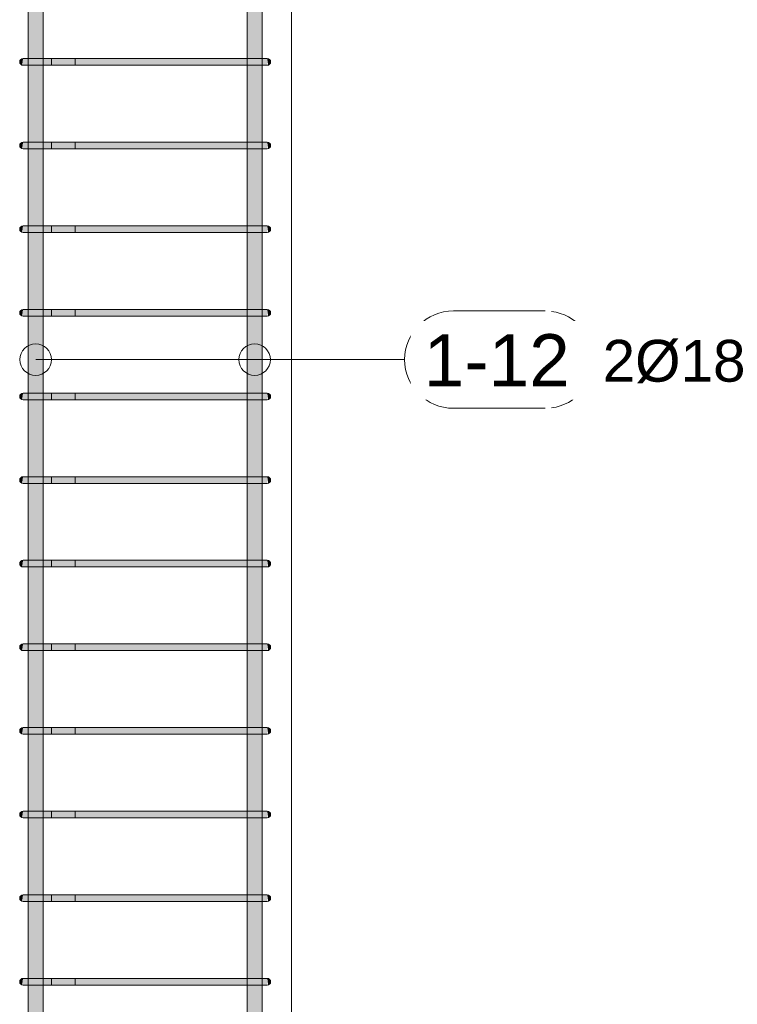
# Model space of a CAD drawing. Header units: millimetres. Extents: x 4307 to 42792, y 1610 to 10025.
# Tile 53 of 256: x 9565 to 10423, y 6693 to 7871. Entities that reach past the tile are written whole.
import ezdxf

# ---------------------------------------------------------------- set-up
doc = ezdxf.new("R2010")
doc.units = ezdxf.units.MM
for name, color, linetype, lineweight in [('S-COLS', 52, 'Continuous', 9), ('S-RBAR', 171, 'Continuous', 5), ('S-RBAR-IDEN', 171, 'Continuous', 5)]:
    doc.layers.add(name, color=color, linetype=linetype, lineweight=lineweight)
doc.styles.add('Arial', font='arial.ttf', dxfattribs={"height": 50})
doc.styles.add('Arial_1', font='arial.ttf', dxfattribs={"height": 62.5})

# ---------------------------------------------------------------- blocks, each defined once
blk = doc.blocks.new('Popisek výztuže - _Typ_ množství_PRAVÝ-500031-V1')
at = {"layer": 'S-RBAR-IDEN'}
for p, q in [((6694.5, 8583.8), (6584.8, 8583.8)), ((6584.8, 8467.4), (6694.5, 8467.4))]:
    blk.add_line(p, q, dxfattribs=at)
for centre, start, end in [((6584.8, 8525.6), 90, 270), ((6694.5, 8525.6), 277.6434, 82.3566)]:
    blk.add_arc(centre, 58.2, start, end, dxfattribs=at)

msp = doc.modelspace()

# ---------------------------------------------------------------- hatches: boundary and pattern name
at = {"layer": 'S-RBAR'}
h = msp.add_hatch(color=7, dxfattribs=at)
h.paths.add_polyline_path([(9589.7, 5870), (9593.1, 5870), (9592.8, 5916), (9575.1, 5916), (9575.1, 5870)])
h.paths.add_polyline_path([(9585.2, 5924), (9593.1, 5924), (9592.8, 6016), (9575.1, 6016), (9575.1, 5924), (9584.9, 5924)])
h.paths.add_polyline_path([(9575.1, 6024), (9593.1, 6024), (9592.8, 6116), (9575.1, 6116), (9575.1, 6062.4)])
h.paths.add_polyline_path([(9581.3, 6124), (9593.1, 6124), (9592.8, 6216), (9575.1, 6216), (9575.1, 6124), (9578.1, 6124)])
h.paths.add_polyline_path([(9585.2, 6224), (9593.1, 6224), (9592.8, 6316), (9575.1, 6316), (9575.1, 6224), (9584.9, 6224)])
h.paths.add_polyline_path([(9578.1, 6324), (9593.1, 6324), (9592.8, 6416), (9575.1, 6416), (9575.1, 6324)])
h.paths.add_polyline_path([(9585.2, 6424), (9593.1, 6424), (9592.8, 6516), (9575.1, 6516), (9575.1, 6424), (9584.9, 6424)])
h.paths.add_polyline_path([(9589, 6524), (9593.1, 6524), (9592.8, 6616), (9575.1, 6616), (9575.1, 6524), (9585.2, 6524)])
h.paths.add_polyline_path([(9592.8, 6624), (9593.1, 6624), (9592.8, 6716), (9575.1, 6716), (9575.1, 6624), (9589.7, 6624)])
h.paths.add_polyline_path([(9589, 6724), (9593.1, 6724), (9592.8, 6816), (9575.1, 6816), (9575.1, 6724), (9585.2, 6724)])
h.paths.add_polyline_path([(9585.2, 6824), (9593.1, 6824), (9592.8, 6916), (9575.1, 6916), (9575.1, 6824), (9584.9, 6824)])
h.paths.add_polyline_path([(9578.1, 6924), (9593.1, 6924), (9592.8, 7016), (9575.1, 7016), (9575.1, 6924)])
h.paths.add_polyline_path([(9585.2, 7024), (9593.1, 7024), (9592.8, 7116), (9575.1, 7116), (9575.1, 7024), (9584.9, 7024)])
h.paths.add_polyline_path([(9585.2, 7124), (9593.1, 7124), (9592.8, 7216), (9575.1, 7216), (9575.1, 7124), (9584.9, 7124)])
h.paths.add_polyline_path([(9575.1, 7224), (9593.1, 7224), (9592.8, 7316), (9575.1, 7316), (9575.1, 7231.6)])
h.paths.add_polyline_path([(9585.2, 7324), (9593.1, 7324), (9592.8, 7416), (9575.1, 7416), (9575.1, 7324), (9584.9, 7324)])
h.paths.add_polyline_path([(9589, 7424), (9593.1, 7424), (9592.8, 7516), (9575.1, 7516), (9575.1, 7424), (9585.2, 7424)])
h.paths.add_polyline_path([(9593.1, 7524), (9592.8, 7616), (9575.1, 7616), (9575.1, 7524), (9592.8, 7524)])
h.paths.add_polyline_path([(9589, 7624), (9593.1, 7624), (9592.8, 7716), (9575.1, 7716), (9575.1, 7624), (9585.2, 7624)])
h.paths.add_polyline_path([(9585.2, 7724), (9593.1, 7724), (9592.8, 7816), (9575.1, 7816), (9575.1, 7724), (9584.9, 7724)])
h.paths.add_polyline_path([(9585.2, 7824), (9593.1, 7824), (9592.8, 7916), (9575.1, 7916), (9575.1, 7824), (9584.9, 7824)])
h.paths.add_polyline_path([(9589, 7924), (9593.1, 7924), (9592.8, 8016), (9575.1, 8016), (9575.1, 7924), (9585.2, 7924)])
h.paths.add_polyline_path([(9578.1, 8024), (9593.1, 8024), (9592.8, 8116), (9575.1, 8116), (9575.1, 8024)])
h.paths.add_polyline_path([(9593.1, 8124), (9592.8, 8216), (9575.1, 8216), (9575.1, 8124), (9592.8, 8124)])
h.paths.add_polyline_path([(9589, 8224), (9593.1, 8224), (9592.8, 8316), (9575.1, 8316), (9575.1, 8224), (9585.2, 8224)])
h.paths.add_polyline_path([(9589.7, 8324), (9593.1, 8324), (9592.8, 8416), (9575.1, 8416), (9575.1, 8324), (9589, 8324)])
h.paths.add_polyline_path([(9589, 8424), (9593.1, 8424), (9592.8, 8516), (9575.1, 8516), (9575.1, 8424), (9585.2, 8424)])
h.paths.add_polyline_path([(9585.2, 8524), (9593.1, 8524), (9592.8, 8616), (9575.1, 8616), (9575.1, 8524), (9584.9, 8524)])
h.paths.add_polyline_path([(9575.1, 8624), (9593.1, 8624), (9592.8, 8660), (9575.1, 8660)])
h = msp.add_hatch(color=7, dxfattribs=at)
h.paths.add_polyline_path([(9836.9, 5870), (9854.9, 5870), (9854.9, 5916), (9836.9, 5916), (9836.9, 5903)])
h.paths.add_polyline_path([(9851.9, 5924), (9854.9, 5924), (9854.9, 6016), (9836.9, 6016), (9836.9, 5924), (9848.7, 5924)])
h.paths.add_polyline_path([(9851.9, 6024), (9854.9, 6024), (9854.9, 6116), (9836.9, 6116), (9836.9, 6024), (9848.7, 6024)])
h.paths.add_polyline_path([(9851.9, 6124), (9854.9, 6124), (9854.9, 6216), (9836.9, 6216), (9836.9, 6124), (9848.7, 6124)])
h.paths.add_polyline_path([(9836.9, 6224), (9854.9, 6224), (9854.9, 6316), (9836.9, 6316), (9836.9, 6275)])
h.paths.add_polyline_path([(9851.9, 6324), (9854.9, 6324), (9854.9, 6416), (9836.9, 6416), (9836.9, 6324), (9848.7, 6324)])
h.paths.add_polyline_path([(9851.9, 6424), (9854.9, 6424), (9854.9, 6516), (9836.9, 6516), (9836.9, 6424), (9848.7, 6424)])
h.paths.add_polyline_path([(9851.9, 6524), (9854.9, 6524), (9854.9, 6616), (9836.9, 6616), (9836.9, 6524), (9848.7, 6524)])
h.paths.add_polyline_path([(9851.9, 6624), (9854.9, 6624), (9854.9, 6716), (9836.9, 6716), (9836.9, 6624), (9848.7, 6624)])
h.paths.add_polyline_path([(9851.9, 6724), (9854.9, 6724), (9854.9, 6816), (9836.9, 6816), (9836.9, 6724), (9848.7, 6724)])
h.paths.add_polyline_path([(9851.9, 6824), (9854.9, 6824), (9854.9, 6916), (9836.9, 6916), (9836.9, 6824), (9848.7, 6824)])
h.paths.add_polyline_path([(9851.9, 6924), (9854.9, 6924), (9854.9, 7016), (9836.9, 7016), (9836.9, 6924), (9848.7, 6924)])
h.paths.add_polyline_path([(9836.9, 7024), (9854.9, 7024), (9854.9, 7116), (9836.9, 7116), (9836.9, 7072.2)])
h.paths.add_polyline_path([(9848.7, 7124), (9854.9, 7124), (9854.9, 7216), (9836.9, 7216), (9836.9, 7124), (9844.8, 7124)])
h.paths.add_polyline_path([(9841, 7224), (9854.9, 7224), (9854.9, 7316), (9836.9, 7316), (9836.9, 7224)])
h.paths.add_polyline_path([(9841, 7324), (9854.9, 7324), (9854.9, 7416), (9836.9, 7416), (9836.9, 7324)])
h.paths.add_polyline_path([(9851.9, 7424), (9854.9, 7424), (9854.9, 7516), (9836.9, 7516), (9836.9, 7424), (9848.7, 7424)])
h.paths.add_polyline_path([(9848.7, 7524), (9854.9, 7524), (9854.9, 7616), (9836.9, 7616), (9836.9, 7524), (9844.8, 7524)])
h.paths.add_polyline_path([(9851.9, 7624), (9854.9, 7624), (9854.9, 7716), (9836.9, 7716), (9836.9, 7624), (9848.7, 7624)])
h.paths.add_polyline_path([(9851.9, 7724), (9854.9, 7724), (9854.9, 7816), (9836.9, 7816), (9836.9, 7724), (9848.7, 7724)])
h.paths.add_polyline_path([(9841, 7824), (9854.9, 7824), (9854.9, 7916), (9836.9, 7916), (9836.9, 7824)])
h.paths.add_polyline_path([(9841, 7924), (9854.9, 7924), (9854.9, 8016), (9836.9, 8016), (9836.9, 7924)])
h.paths.add_polyline_path([(9851.9, 8024), (9854.9, 8024), (9854.9, 8116), (9836.9, 8116), (9836.9, 8024), (9848.7, 8024)])
h.paths.add_polyline_path([(9851.9, 8124), (9854.9, 8124), (9854.9, 8216), (9836.9, 8216), (9836.9, 8124), (9848.7, 8124)])
h.paths.add_polyline_path([(9851.9, 8224), (9854.9, 8224), (9854.9, 8316), (9836.9, 8316), (9836.9, 8224), (9848.7, 8224)])
h.paths.add_polyline_path([(9851.9, 8324), (9854.9, 8324), (9854.9, 8416), (9836.9, 8416), (9836.9, 8324), (9848.7, 8324)])
h.paths.add_polyline_path([(9848.7, 8424), (9854.9, 8424), (9854.9, 8516), (9836.9, 8516), (9836.9, 8424), (9844.8, 8424)])
h.paths.add_polyline_path([(9851.9, 8524), (9854.9, 8524), (9854.9, 8616), (9836.9, 8616), (9836.9, 8524), (9848.7, 8524)])
h.paths.add_polyline_path([(9844.8, 8624), (9854.9, 8624), (9854.9, 8660), (9836.9, 8660), (9836.9, 8624), (9841, 8624)])
for points in [[(9568, 7816.1), (9569, 7824), (9567, 7823.5), (9565.5, 7822), (9565, 7820), (9565.5, 7818), (9567, 7816.5), (9567.8, 7816.2)], [(9568, 7816.1), (9569, 7824), (9567, 7823.5), (9565.5, 7822), (9565, 7820), (9565.5, 7818), (9567, 7816.5), (9567.8, 7816.2)], [(9569.8, 7816), (9589, 7816.2), (9589, 7824), (9569, 7824), (9569, 7816)], [(9589, 7816), (9841, 7816.2), (9841, 7824), (9589, 7824), (9589, 7816.2)], [(9857.3, 7816), (9861, 7816.2), (9861, 7824), (9841, 7824), (9841, 7816), (9855.1, 7816)], [(9862, 7816.1), (9863, 7816.5), (9864.5, 7818.2), (9865, 7820), (9864.5, 7822), (9863, 7823.5), (9861, 7824), (9862, 7816.2)], [(9568, 7716.1), (9569, 7724), (9567, 7723.5), (9565.5, 7722), (9565, 7720), (9565.5, 7718), (9567, 7716.5)], [(9568, 7716.1), (9569, 7724), (9567, 7723.5), (9565.5, 7722), (9565, 7720), (9565.5, 7718), (9567, 7716.5)], [(9569.8, 7716), (9589, 7716), (9589, 7724), (9569, 7724), (9569, 7716)], [(9825.3, 7716), (9841, 7716), (9841, 7724), (9589, 7724), (9589, 7716), (9746.7, 7716)], [(9857.3, 7716), (9861, 7716.1), (9861, 7724), (9841, 7724), (9841, 7716), (9855.1, 7716)], [(9862, 7716.1), (9863, 7716.5), (9864.5, 7718), (9865, 7720), (9864.5, 7722), (9863, 7723.5), (9861, 7724), (9861.7, 7719)], [(9568, 7616.1), (9569, 7624), (9567, 7623.5), (9565.5, 7622), (9565, 7620), (9565.5, 7618), (9567, 7616.5)], [(9568, 7616.1), (9569, 7624), (9567, 7623.5), (9565.5, 7622), (9565, 7620), (9565.5, 7618), (9567, 7616.5)], [(9569.8, 7616), (9589, 7616), (9589, 7624), (9569, 7624), (9569, 7616)], [(9825.3, 7616), (9841, 7616), (9841, 7624), (9589, 7624), (9589, 7616), (9746.7, 7616)], [(9857.3, 7616), (9861, 7616.1), (9861, 7624), (9841, 7624), (9841, 7616), (9855.1, 7616)], [(9862, 7616.1), (9863, 7616.5), (9864.5, 7618.2), (9865, 7620), (9864.5, 7622), (9863, 7623.5), (9861, 7624), (9861.7, 7619)], [(9568, 7516.1), (9569, 7524), (9567, 7523.5), (9565.5, 7522), (9565, 7520), (9565.5, 7518), (9567, 7516.5)], [(9568, 7516.1), (9569, 7524), (9567, 7523.5), (9565.5, 7522), (9565, 7520), (9565.5, 7518), (9567, 7516.5)], [(9574.9, 7516), (9589, 7516), (9589, 7524), (9569, 7524), (9569, 7516), (9572.7, 7516)], [(9825.3, 7516), (9841, 7516), (9841, 7524), (9589, 7524), (9589, 7516), (9746.7, 7516)], [(9859.5, 7516), (9861, 7516.1), (9861, 7524), (9841, 7524), (9841, 7516), (9857.3, 7516)], [(9862, 7516.1), (9863, 7516.5), (9864.5, 7518), (9865, 7520), (9864.5, 7522), (9863, 7523.5), (9861, 7524), (9861.7, 7519)], [(9568, 7416.1), (9569, 7424), (9567, 7423.5), (9565.5, 7422), (9565, 7420), (9565.5, 7418), (9567, 7416.5)], [(9568, 7416.1), (9569, 7424), (9567, 7423.5), (9565.5, 7422), (9565, 7420), (9565.5, 7418), (9567, 7416.5)], [(9569.8, 7416), (9589, 7416), (9589, 7424), (9569, 7424), (9569, 7416)], [(9825.3, 7416), (9841, 7416), (9841, 7424), (9589, 7424), (9589, 7416), (9746.7, 7416)], [(9857.3, 7416), (9861, 7416.1), (9861, 7424), (9841, 7424), (9841, 7416), (9855.1, 7416)], [(9862, 7416.1), (9863, 7416.5), (9864.5, 7418.2), (9865, 7420), (9864.5, 7422), (9863, 7423.5), (9861, 7424), (9861.7, 7419)], [(9568, 7316.1), (9569, 7324), (9567, 7323.5), (9565.5, 7322), (9565, 7320), (9565.5, 7318), (9567, 7316.5)], [(9568, 7316.1), (9569, 7324), (9567, 7323.5), (9565.5, 7322), (9565, 7320), (9565.5, 7318), (9567, 7316.5)], [(9569.8, 7316), (9589, 7316), (9589, 7324), (9569, 7324), (9569, 7316)], [(9825.3, 7316), (9841, 7316), (9841, 7324), (9589, 7324), (9589, 7316), (9746.7, 7316)], [(9857.3, 7316), (9861, 7316.1), (9861, 7324), (9841, 7324), (9841, 7316), (9855.1, 7316)], [(9862, 7316.1), (9863, 7316.5), (9864.5, 7318), (9865, 7320), (9864.5, 7322), (9863, 7323.5), (9861, 7324), (9861.7, 7319)], [(9568, 7216.1), (9569, 7224), (9567, 7223.5), (9565.5, 7222), (9565, 7220), (9565.5, 7218), (9567, 7216.5)], [(9568, 7216.1), (9569, 7224), (9567, 7223.5), (9565.5, 7222), (9565, 7220), (9565.5, 7218), (9567, 7216.5)], [(9585.2, 7216), (9589, 7216), (9589, 7224), (9569, 7224), (9569, 7216), (9584.9, 7216)], [(9825.3, 7216), (9841, 7216), (9841, 7224), (9589, 7224), (9589, 7216), (9746.7, 7216)], [(9859.5, 7216), (9861, 7216.1), (9861, 7224), (9841, 7224), (9841, 7216), (9857.3, 7216)], [(9862, 7216.1), (9863, 7216.5), (9864.5, 7218.2), (9865, 7220), (9864.5, 7222), (9863, 7223.5), (9861, 7224), (9861.7, 7219)], [(9568, 7116.1), (9569, 7124), (9567, 7123.5), (9565.5, 7122), (9565, 7120), (9565.5, 7118), (9567, 7116.5)], [(9568, 7116.1), (9569, 7124), (9567, 7123.5), (9565.5, 7122), (9565, 7120), (9565.5, 7118), (9567, 7116.5)], [(9569.8, 7116), (9589, 7116), (9589, 7124), (9569, 7124), (9569, 7116)], [(9825.3, 7116), (9841, 7116), (9841, 7124), (9589, 7124), (9589, 7116), (9746.7, 7116)], [(9857.3, 7116), (9861, 7116.1), (9861, 7124), (9841, 7124), (9841, 7116), (9855.1, 7116)], [(9862, 7116.1), (9863, 7116.5), (9864.5, 7118.2), (9865, 7120), (9864.5, 7122), (9863, 7123.5), (9861, 7124), (9861.7, 7119)], [(9568, 7016.1), (9569, 7024), (9567, 7023.5), (9565.5, 7022), (9565, 7020), (9565.5, 7018), (9567, 7016.5)], [(9568, 7016.1), (9569, 7024), (9567, 7023.5), (9565.5, 7022), (9565, 7020), (9565.5, 7018), (9567, 7016.5)], [(9569.8, 7016), (9589, 7016), (9589, 7024), (9569, 7024), (9569, 7016)], [(9746.7, 7016), (9841, 7016), (9841, 7024), (9589, 7024), (9589, 7016), (9589.7, 7016)], [(9857.3, 7016), (9861, 7016.1), (9861, 7024), (9841, 7024), (9841, 7016), (9855.1, 7016)], [(9862, 7016.1), (9863, 7016.5), (9864.5, 7018), (9865, 7020), (9864.5, 7022), (9863, 7023.5), (9861, 7024), (9861.7, 7019)], [(9568, 6916.1), (9569, 6924), (9567, 6923.5), (9565.5, 6922), (9565, 6920), (9565.5, 6918), (9567, 6916.5)], [(9568, 6916.1), (9569, 6924), (9567, 6923.5), (9565.5, 6922), (9565, 6920), (9565.5, 6918), (9567, 6916.5)], [(9574.9, 6916), (9589, 6916), (9589, 6924), (9569, 6924), (9569, 6916), (9572.7, 6916)], [(9825.3, 6916), (9841, 6916), (9841, 6924), (9589, 6924), (9589, 6916), (9746.7, 6916)], [(9859.5, 6916), (9861, 6916.1), (9861, 6924), (9841, 6924), (9841, 6916), (9857.3, 6916)], [(9862, 6916.1), (9863, 6916.5), (9864.5, 6918.2), (9865, 6920), (9864.5, 6922), (9863, 6923.5), (9861, 6924), (9861.7, 6919)], [(9568, 6816.1), (9569, 6824), (9567, 6823.5), (9565.5, 6822), (9565, 6820), (9565.5, 6818), (9567, 6816.5)], [(9568, 6816.1), (9569, 6824), (9567, 6823.5), (9565.5, 6822), (9565, 6820), (9565.5, 6818), (9567, 6816.5)], [(9569.8, 6816), (9589, 6816), (9589, 6824), (9569, 6824), (9569, 6816)], [(9825.3, 6816), (9841, 6816), (9841, 6824), (9589, 6824), (9589, 6816), (9746.7, 6816)], [(9857.3, 6816), (9861, 6816.1), (9861, 6824), (9841, 6824), (9841, 6816), (9855.1, 6816)], [(9862, 6816.1), (9863, 6816.5), (9864.5, 6818), (9865, 6820), (9864.5, 6822), (9863, 6823.5), (9861, 6824), (9861.7, 6819)], [(9568, 6716.1), (9569, 6724), (9567, 6723.5), (9565.5, 6722), (9565, 6720), (9565.5, 6718), (9567, 6716.5)], [(9568, 6716.1), (9569, 6724), (9567, 6723.5), (9565.5, 6722), (9565, 6720), (9565.5, 6718), (9567, 6716.5)], [(9569.8, 6716), (9589, 6716), (9589, 6724), (9569, 6724), (9569, 6716)], [(9825.3, 6716), (9841, 6716), (9841, 6724), (9589, 6724), (9589, 6716), (9746.7, 6716)], [(9857.3, 6716), (9861, 6716.1), (9861, 6724), (9841, 6724), (9841, 6716), (9855.1, 6716)], [(9862, 6716.1), (9863, 6716.5), (9864.5, 6718.2), (9865, 6720), (9864.5, 6722), (9863, 6723.5), (9861, 6724), (9861.7, 6719)]]:
    msp.add_hatch(color=7, dxfattribs=at).paths.add_polyline_path(points)

# ---------------------------------------------------------------- linework, layer by layer
at = {"layer": 'S-COLS'}
for p, q in [((9890, 8670), (9890, 5870)), ((9890, 5870), (9890, 8670))]:
    msp.add_line(p, q, dxfattribs=at)
at = {"layer": 'S-RBAR'}
for p, q in [((9575.1, 5870), (9575.1, 8660)), ((9575.1, 5870), (9575.1, 8660)), ((9593.1, 5870), (9593.1, 8660)), ((9593.1, 5870), (9593.1, 8660)), ((9836.9, 5870), (9836.9, 8660)), ((9836.9, 5870), (9836.9, 8660)), ((9854.9, 5870), (9854.9, 8660)), ((9854.9, 5870), (9854.9, 8660)), ((9574.9, 7824), (9569, 7824)), ((9589, 7824), (9569, 7824)), ((9589, 7824), (9569, 7824)), ((9603.1, 7824), (9569, 7824)), ((9603.1, 7824), (9574.9, 7824)), ((9589, 7824), (9841, 7824)), ((9841, 7824), (9589, 7824)), ((9603.1, 7824), (9603.1, 7816)), ((9603.1, 7824), (9631.4, 7824)), ((9631.4, 7816), (9631.4, 7824)), ((9861, 7824), (9841, 7824)), ((9861, 7824), (9841, 7824)), ((9574.9, 7816), (9569, 7816)), ((9589, 7816), (9569, 7816)), ((9603.1, 7816), (9569, 7816)), ((9603.1, 7816), (9574.9, 7816)), ((9589, 7816), (9574.9, 7816)), ((9589, 7816), (9841, 7816)), ((9841, 7816), (9589, 7816)), ((9603.1, 7816), (9631.4, 7816)), ((9861, 7816), (9841, 7816)), ((9861, 7816), (9841, 7816)), ((9574.9, 7724), (9569, 7724)), ((9589, 7724), (9569, 7724)), ((9589, 7724), (9569, 7724)), ((9603.1, 7724), (9569, 7724)), ((9574.9, 7716), (9569, 7716)), ((9589, 7716), (9569, 7716)), ((9603.1, 7716), (9569, 7716)), ((9603.1, 7724), (9574.9, 7724)), ((9603.1, 7716), (9574.9, 7716)), ((9589, 7716), (9574.9, 7716)), ((9589, 7724), (9841, 7724)), ((9841, 7724), (9589, 7724)), ((9589, 7716), (9841, 7716)), ((9841, 7716), (9589, 7716)), ((9603.1, 7724), (9603.1, 7716)), ((9603.1, 7724), (9631.4, 7724)), ((9603.1, 7716), (9631.4, 7716)), ((9631.4, 7716), (9631.4, 7724)), ((9861, 7724), (9841, 7724)), ((9861, 7724), (9841, 7724)), ((9861, 7716), (9841, 7716)), ((9861, 7716), (9841, 7716)), ((9574.9, 7624), (9569, 7624)), ((9589, 7624), (9569, 7624)), ((9589, 7624), (9569, 7624)), ((9603.1, 7624), (9569, 7624)), ((9603.1, 7624), (9574.9, 7624)), ((9589, 7624), (9841, 7624)), ((9841, 7624), (9589, 7624)), ((9603.1, 7624), (9603.1, 7616)), ((9603.1, 7624), (9631.4, 7624)), ((9631.4, 7616), (9631.4, 7624)), ((9861, 7624), (9841, 7624)), ((9861, 7624), (9841, 7624)), ((9574.9, 7616), (9569, 7616)), ((9589, 7616), (9569, 7616)), ((9603.1, 7616), (9569, 7616)), ((9603.1, 7616), (9574.9, 7616)), ((9589, 7616), (9574.9, 7616)), ((9589, 7616), (9841, 7616)), ((9841, 7616), (9589, 7616)), ((9603.1, 7616), (9631.4, 7616)), ((9861, 7616), (9841, 7616)), ((9861, 7616), (9841, 7616)), ((9574.9, 7524), (9569, 7524)), ((9589, 7524), (9569, 7524)), ((9589, 7524), (9569, 7524)), ((9603.1, 7524), (9569, 7524)), ((9574.9, 7516), (9569, 7516)), ((9589, 7516), (9569, 7516)), ((9603.1, 7516), (9569, 7516)), ((9603.1, 7524), (9574.9, 7524)), ((9603.1, 7516), (9574.9, 7516)), ((9589, 7516), (9574.9, 7516)), ((9589, 7524), (9841, 7524)), ((9841, 7524), (9589, 7524)), ((9589, 7516), (9841, 7516)), ((9841, 7516), (9589, 7516)), ((9603.1, 7524), (9603.1, 7516)), ((9603.1, 7524), (9631.4, 7524)), ((9603.1, 7516), (9631.4, 7516)), ((9631.4, 7516), (9631.4, 7524)), ((9861, 7524), (9841, 7524)), ((9861, 7524), (9841, 7524)), ((9861, 7516), (9841, 7516)), ((9861, 7516), (9841, 7516)), ((9574.9, 7424), (9569, 7424)), ((9589, 7424), (9569, 7424)), ((9589, 7424), (9569, 7424)), ((9603.1, 7424), (9569, 7424)), ((9603.1, 7424), (9574.9, 7424)), ((9589, 7424), (9841, 7424)), ((9841, 7424), (9589, 7424)), ((9603.1, 7424), (9603.1, 7416)), ((9603.1, 7424), (9631.4, 7424)), ((9631.4, 7416), (9631.4, 7424)), ((9861, 7424), (9841, 7424)), ((9861, 7424), (9841, 7424)), ((9574.9, 7416), (9569, 7416)), ((9589, 7416), (9569, 7416)), ((9603.1, 7416), (9569, 7416)), ((9603.1, 7416), (9574.9, 7416)), ((9589, 7416), (9574.9, 7416)), ((9589, 7416), (9841, 7416)), ((9841, 7416), (9589, 7416)), ((9603.1, 7416), (9631.4, 7416)), ((9861, 7416), (9841, 7416)), ((9861, 7416), (9841, 7416)), ((9574.9, 7324), (9569, 7324)), ((9589, 7324), (9569, 7324)), ((9589, 7324), (9569, 7324)), ((9603.1, 7324), (9569, 7324)), ((9574.9, 7316), (9569, 7316)), ((9589, 7316), (9569, 7316)), ((9603.1, 7316), (9569, 7316)), ((9603.1, 7324), (9574.9, 7324)), ((9603.1, 7316), (9574.9, 7316)), ((9589, 7316), (9574.9, 7316)), ((9589, 7324), (9841, 7324)), ((9841, 7324), (9589, 7324)), ((9589, 7316), (9841, 7316)), ((9841, 7316), (9589, 7316)), ((9603.1, 7324), (9603.1, 7316)), ((9603.1, 7324), (9631.4, 7324)), ((9603.1, 7316), (9631.4, 7316)), ((9631.4, 7316), (9631.4, 7324)), ((9861, 7324), (9841, 7324)), ((9861, 7324), (9841, 7324)), ((9861, 7316), (9841, 7316)), ((9861, 7316), (9841, 7316)), ((9574.9, 7224), (9569, 7224)), ((9589, 7224), (9569, 7224)), ((9589, 7224), (9569, 7224)), ((9603.1, 7224), (9569, 7224)), ((9603.1, 7224), (9574.9, 7224)), ((9589, 7224), (9841, 7224)), ((9841, 7224), (9589, 7224)), ((9603.1, 7224), (9603.1, 7216)), ((9603.1, 7224), (9631.4, 7224)), ((9631.4, 7216), (9631.4, 7224)), ((9861, 7224), (9841, 7224)), ((9861, 7224), (9841, 7224)), ((9574.9, 7216), (9569, 7216)), ((9589, 7216), (9569, 7216)), ((9603.1, 7216), (9569, 7216)), ((9603.1, 7216), (9574.9, 7216)), ((9589, 7216), (9574.9, 7216)), ((9589, 7216), (9841, 7216)), ((9841, 7216), (9589, 7216)), ((9603.1, 7216), (9631.4, 7216)), ((9861, 7216), (9841, 7216)), ((9861, 7216), (9841, 7216)), ((9574.9, 7124), (9569, 7124)), ((9589, 7124), (9569, 7124)), ((9589, 7124), (9569, 7124)), ((9603.1, 7124), (9569, 7124)), ((9574.9, 7116), (9569, 7116)), ((9589, 7116), (9569, 7116)), ((9603.1, 7116), (9569, 7116)), ((9603.1, 7124), (9574.9, 7124)), ((9603.1, 7116), (9574.9, 7116)), ((9589, 7116), (9574.9, 7116)), ((9589, 7124), (9841, 7124)), ((9841, 7124), (9589, 7124)), ((9589, 7116), (9841, 7116)), ((9841, 7116), (9589, 7116)), ((9603.1, 7124), (9603.1, 7116)), ((9603.1, 7124), (9631.4, 7124)), ((9603.1, 7116), (9631.4, 7116)), ((9631.4, 7116), (9631.4, 7124)), ((9861, 7124), (9841, 7124)), ((9861, 7124), (9841, 7124)), ((9861, 7116), (9841, 7116)), ((9861, 7116), (9841, 7116)), ((9574.9, 7024), (9569, 7024)), ((9589, 7024), (9569, 7024)), ((9589, 7024), (9569, 7024)), ((9603.1, 7024), (9569, 7024)), ((9603.1, 7024), (9574.9, 7024)), ((9589, 7024), (9841, 7024)), ((9841, 7024), (9589, 7024)), ((9603.1, 7024), (9603.1, 7016)), ((9603.1, 7024), (9631.4, 7024)), ((9631.4, 7016), (9631.4, 7024)), ((9861, 7024), (9841, 7024)), ((9861, 7024), (9841, 7024)), ((9574.9, 7016), (9569, 7016)), ((9589, 7016), (9569, 7016)), ((9603.1, 7016), (9569, 7016)), ((9603.1, 7016), (9574.9, 7016)), ((9589, 7016), (9574.9, 7016)), ((9589, 7016), (9841, 7016)), ((9841, 7016), (9589, 7016)), ((9603.1, 7016), (9631.4, 7016)), ((9861, 7016), (9841, 7016)), ((9861, 7016), (9841, 7016)), ((9574.9, 6924), (9569, 6924)), ((9589, 6924), (9569, 6924)), ((9589, 6924), (9569, 6924)), ((9603.1, 6924), (9569, 6924)), ((9603.1, 6924), (9574.9, 6924)), ((9589, 6924), (9841, 6924)), ((9841, 6924), (9589, 6924)), ((9603.1, 6924), (9603.1, 6916)), ((9603.1, 6924), (9631.4, 6924)), ((9631.4, 6916), (9631.4, 6924)), ((9861, 6924), (9841, 6924)), ((9861, 6924), (9841, 6924)), ((9574.9, 6916), (9569, 6916)), ((9589, 6916), (9569, 6916)), ((9603.1, 6916), (9569, 6916)), ((9603.1, 6916), (9574.9, 6916)), ((9589, 6916), (9574.9, 6916)), ((9589, 6916), (9841, 6916)), ((9841, 6916), (9589, 6916)), ((9603.1, 6916), (9631.4, 6916)), ((9861, 6916), (9841, 6916)), ((9861, 6916), (9841, 6916)), ((9574.9, 6824), (9569, 6824)), ((9589, 6824), (9569, 6824)), ((9589, 6824), (9569, 6824)), ((9603.1, 6824), (9569, 6824)), ((9603.1, 6824), (9574.9, 6824)), ((9589, 6824), (9841, 6824)), ((9841, 6824), (9589, 6824)), ((9603.1, 6824), (9603.1, 6816)), ((9603.1, 6824), (9631.4, 6824)), ((9631.4, 6816), (9631.4, 6824)), ((9861, 6824), (9841, 6824)), ((9861, 6824), (9841, 6824)), ((9574.9, 6816), (9569, 6816)), ((9589, 6816), (9569, 6816)), ((9603.1, 6816), (9569, 6816)), ((9603.1, 6816), (9574.9, 6816)), ((9589, 6816), (9574.9, 6816)), ((9589, 6816), (9841, 6816)), ((9841, 6816), (9589, 6816)), ((9603.1, 6816), (9631.4, 6816)), ((9861, 6816), (9841, 6816)), ((9861, 6816), (9841, 6816)), ((9574.9, 6724), (9569, 6724)), ((9589, 6724), (9569, 6724)), ((9589, 6724), (9569, 6724)), ((9603.1, 6724), (9569, 6724)), ((9603.1, 6724), (9574.9, 6724)), ((9589, 6724), (9841, 6724)), ((9841, 6724), (9589, 6724)), ((9603.1, 6724), (9603.1, 6716)), ((9603.1, 6724), (9631.4, 6724)), ((9631.4, 6716), (9631.4, 6724)), ((9861, 6724), (9841, 6724)), ((9861, 6724), (9841, 6724)), ((9574.9, 6716), (9569, 6716)), ((9589, 6716), (9569, 6716)), ((9603.1, 6716), (9569, 6716)), ((9603.1, 6716), (9574.9, 6716)), ((9589, 6716), (9574.9, 6716)), ((9589, 6716), (9841, 6716)), ((9841, 6716), (9589, 6716)), ((9603.1, 6716), (9631.4, 6716)), ((9861, 6716), (9841, 6716)), ((9861, 6716), (9841, 6716))]:
    msp.add_line(p, q, dxfattribs=at)
for centre, start, end in [((9569, 7820), 90, 270), ((9569, 7820), 90, 270), ((9569, 7820), 90, 270), ((9861, 7820), 270, 90), ((9861, 7820), 270, 90), ((9569, 7720), 90, 270), ((9569, 7720), 90, 270), ((9569, 7720), 90, 270), ((9861, 7720), 270, 90), ((9861, 7720), 270, 90), ((9569, 7620), 90, 270), ((9569, 7620), 90, 270), ((9569, 7620), 90, 270), ((9861, 7620), 270, 90), ((9861, 7620), 270, 90), ((9569, 7520), 90, 270), ((9569, 7520), 90, 270), ((9569, 7520), 90, 270), ((9861, 7520), 270, 90), ((9861, 7520), 270, 90), ((9569, 7420), 90, 270), ((9569, 7420), 90, 270), ((9569, 7420), 90, 270), ((9861, 7420), 270, 90), ((9861, 7420), 270, 90), ((9569, 7320), 90, 270), ((9569, 7320), 90, 270), ((9569, 7320), 90, 270), ((9861, 7320), 270, 90), ((9861, 7320), 270, 90), ((9569, 7220), 90, 270), ((9569, 7220), 90, 270), ((9569, 7220), 90, 270), ((9861, 7220), 270, 90), ((9861, 7220), 270, 90), ((9569, 7120), 90, 270), ((9569, 7120), 90, 270), ((9569, 7120), 90, 270), ((9861, 7120), 270, 90), ((9861, 7120), 270, 90), ((9569, 7020), 90, 270), ((9569, 7020), 90, 270), ((9569, 7020), 90, 270), ((9861, 7020), 270, 90), ((9861, 7020), 270, 90), ((9569, 6920), 90, 270), ((9569, 6920), 90, 270), ((9569, 6920), 90, 270), ((9861, 6920), 270, 90), ((9861, 6920), 270, 90), ((9569, 6820), 90, 270), ((9569, 6820), 90, 270), ((9569, 6820), 90, 270), ((9861, 6820), 270, 90), ((9861, 6820), 270, 90), ((9569, 6720), 90, 270), ((9569, 6720), 90, 270), ((9569, 6720), 90, 270), ((9861, 6720), 270, 90), ((9861, 6720), 270, 90)]:
    msp.add_arc(centre, 4, start, end, dxfattribs=at)
at = {"layer": 'S-RBAR-IDEN'}
for p in [(9584.1, 7464), (9845.9, 7464)]:
    msp.add_line(p, (10025.3, 7464), dxfattribs=at)
for centre in [(9584.1, 7464), (9845.9, 7464)]:
    msp.add_circle(centre, 18.8, dxfattribs=at)

# ---------------------------------------------------------------- block references
msp.add_blockref('Popisek výztuže - _Typ_ množství_PRAVÝ-500031-V1', (3498.7, -1061.6), dxfattribs=at)

# ---------------------------------------------------------------- texts
at = {"layer": 'S-RBAR-IDEN', "insert": (10262, 7487.6), "char_height": 50, "width": 210.443, "attachment_point": 1, "style": 'Arial', "bg_fill": 3, "box_fill_scale": 1.25, "bg_fill_color": 256, "bg_fill_true_color": 13158600, "bg_fill_transparency": 0}
msp.add_mtext('2Ø18', dxfattribs=at)

# ---------------------------------------------------------------- next in the draw order: texts
at = {"layer": 'S-RBAR-IDEN', "insert": (10048, 7494.4), "char_height": 62.5, "width": 210.443, "attachment_point": 1, "style": 'Arial_1', "bg_fill": 3, "box_fill_scale": 1.25, "bg_fill_color": 256, "bg_fill_true_color": 13158600, "bg_fill_transparency": 0}
msp.add_mtext('1-12', dxfattribs=at)

doc.saveas('drawing.dxf')
